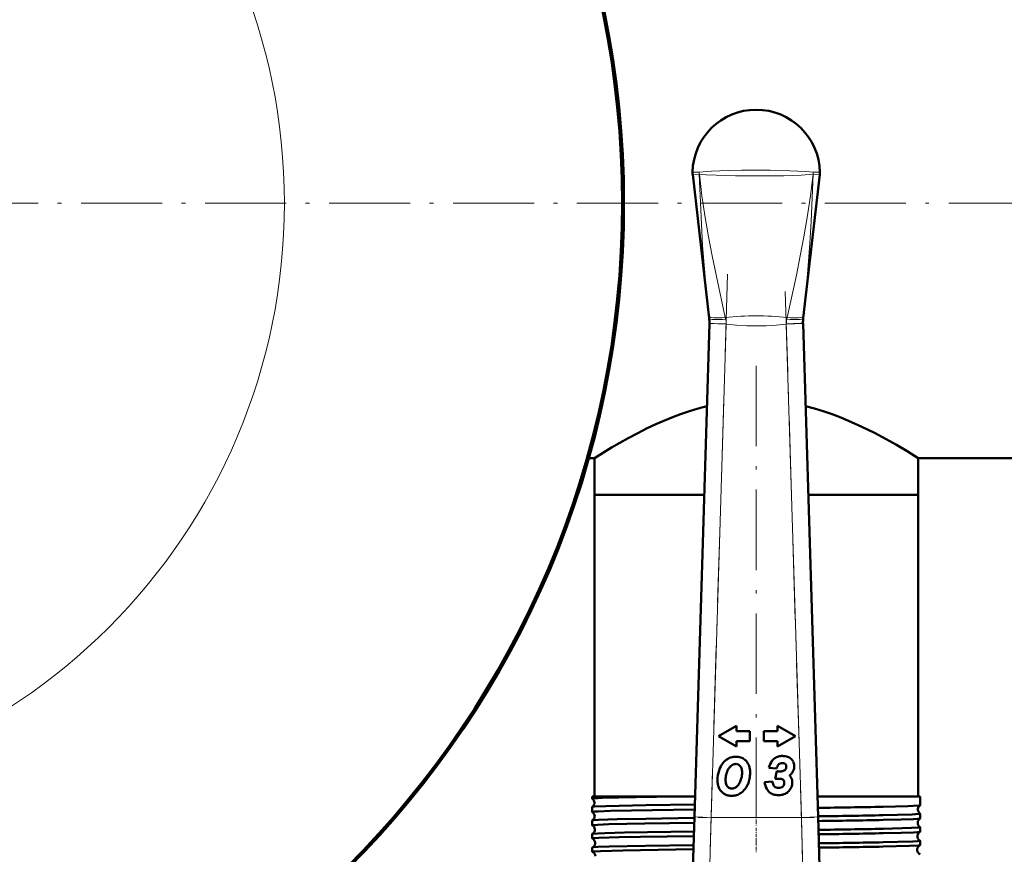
# Model space of a CAD drawing. Extents: x -1438 to 1837, y -1701 to 699.
# Tile 30 of 90: x 187 to 334, y -852 to -727. Entities that reach past the tile are written whole.
import ezdxf

# ---------------------------------------------------------------- set-up
doc = ezdxf.new("R2010")
doc.units = 0
doc.linetypes.add('DASHDOT', pattern=[18.5, 12, -3, 0.5, -3])

msp = doc.modelspace()

# ---------------------------------------------------------------- linework, layer by layer
at = {"color": 7, "lineweight": 50}
for p, q in [((287.31, -750.29), (289.78, -771.77)), ((306.27, -750.29), (303.8, -771.77)), ((287.56, -846.2), (289.81, -772.57)), ((289.78, -771.77), (289.78, -771.78)), ((289.81, -772.57), (289.81, -772.49)), ((303.77, -772.49), (303.78, -772.57)), ((303.78, -772.57), (306.03, -846.2)), ((303.8, -771.78), (303.8, -771.77)), ((271.8, -792.64), (272.64, -792.64)), ((272.64, -792.64), (272.64, -798.14)), ((320.94, -792.64), (416.79, -792.64)), ((320.94, -792.64), (320.94, -798.14)), ((272.64, -798.14), (289.03, -798.14)), ((272.64, -798.14), (272.64, -843.14)), ((272.64, -798.14), (289.03, -798.14)), ((304.56, -798.14), (315.51, -798.14)), ((304.56, -798.14), (320.94, -798.14)), ((315.51, -798.14), (320.94, -798.14)), ((320.94, -798.14), (320.94, -843.14)), ((293.83, -832.58), (291.14, -834.13)), ((293.83, -833.4), (293.83, -832.58)), ((299.95, -832.58), (299.95, -833.4)), ((302.64, -834.13), (299.95, -832.58)), ((291.14, -834.13), (293.83, -835.69)), ((295.83, -833.4), (293.83, -833.4)), ((295.83, -834.87), (295.83, -833.4)), ((299.95, -833.4), (297.95, -833.4)), ((297.95, -833.4), (297.95, -834.87)), ((299.95, -835.69), (302.64, -834.13)), ((293.83, -834.87), (295.83, -834.87)), ((293.83, -835.69), (293.83, -834.87)), ((297.95, -834.87), (299.95, -834.87)), ((299.95, -834.87), (299.95, -835.69)), ((298.68, -838.84), (299.83, -838.98)), ((301.14, -838.28), (301.17, -838.31)), ((299.87, -839.37), (299.64, -840.49)), ((300.23, -839.4), (300.13, -839.4)), ((299.21, -840.89), (298.05, -840.98)), ((300.98, -841.09), (300.98, -841.14)), ((272.33, -843.14), (285.06, -843.14)), ((272.33, -843.14), (272.33, -843.47)), ((285.06, -843.14), (287.65, -843.14)), ((305.93, -843.14), (315.74, -843.14)), ((315.74, -843.14), (321.25, -843.14)), ((321.25, -843.14), (321.25, -844.46)), ((272.33, -843.47), (272.34, -843.48)), ((272.34, -844.7), (272.33, -844.7)), ((272.33, -844.7), (272.33, -845.45)), ((321.25, -844.46), (321.25, -844.47)), ((287.07, -862.11), (287.56, -846.2)), ((306.03, -846.2), (306.51, -862.11)), ((321.25, -845.71), (321.25, -845.71)), ((321.25, -845.71), (321.25, -846.44)), ((272.33, -846.73), (272.33, -847.43)), ((272.33, -848.75), (272.33, -849.41)), ((321.25, -847.74), (321.25, -848.42)), ((321.25, -849.76), (321.25, -850.4)), ((272.33, -850.76), (272.33, -851.4))]:
    msp.add_line(p, q, dxfattribs=at)
at = {"color": 7, "lineweight": 18}
for p, q in [((288.32, -750.27), (288.31, -750.27)), ((305.27, -750.27), (305.27, -750.27)), ((289.78, -771.78), (289.74, -771.43)), ((292.31, -772.64), (289.81, -772.57)), ((292.31, -772.64), (290.06, -846.28)), ((292.17, -771.64), (292.22, -771.88)), ((292.3, -772.59), (292.31, -772.64)), ((301.28, -772.64), (303.78, -772.57)), ((301.28, -772.64), (301.28, -772.59)), ((303.53, -846.28), (301.28, -772.64)), ((301.36, -771.88), (301.41, -771.64)), ((303.84, -771.43), (303.8, -771.78)), ((287.56, -846.2), (290.06, -846.28)), ((303.53, -846.28), (306.03, -846.2)), ((290.06, -846.28), (289.57, -863.96)), ((290.06, -846.28), (303.53, -846.28)), ((304.01, -863.96), (303.53, -846.28))]:
    msp.add_line(p, q, dxfattribs=at)
at = {"color": 7, "linetype": 'DASHDOT', "lineweight": 18}
for p, q in [((-229.45, -754.59), (491.9, -754.59)), ((319.14, -754.59), (-45.56, -754.59)), ((292.53, -765.19), (289.83, -853.74)), ((303.75, -853.74), (301.05, -765.19)), ((296.79, -778.84), (296.79, -851.51))]:
    msp.add_line(p, q, dxfattribs=at)
at = {"color": 7, "linetype": 'DASHDOT', "lineweight": 18, "ltscale": 0.045029}
msp.add_line((296.79, -845.78), (296.79, -847.59), dxfattribs=at)
at = {"color": 7, "linetype": 'DASHDOT', "lineweight": 18, "ltscale": 0.433284}
msp.add_line((305.46, -846.28), (288.13, -846.28), dxfattribs=at)
at = {"color": 7, "linetype": 'DASHDOT', "lineweight": 18, "ltscale": 0.043887}
msp.add_line((296.79, -847.81), (296.79, -849.57), dxfattribs=at)
at = {"color": 7, "linetype": 'DASHDOT', "lineweight": 18, "ltscale": 0.042889}
msp.add_line((296.79, -849.83), (296.79, -851.55), dxfattribs=at)
at = {"color": 7, "lineweight": 18}
for points in [[(287.29, -749.96), (287.29, -749.95), (287.31, -749.95), (287.41, -749.95), (288.3, -749.98)], [(288.3, -750.27), (287.35, -750.29), (287.31, -750.29), (287.31, -750.29), (287.31, -750.29)], [(288.3, -749.98), (290.11, -749.82), (292.63, -749.71), (294.59, -749.66), (296.79, -749.65)], [(289.74, -771.43), (289.22, -766.17), (288.8, -760.89), (288.51, -755.58), (288.3, -750.27)], [(296.79, -750.53), (293.69, -750.51), (290.84, -750.43), (289.34, -750.35), (288.31, -750.27)], [(288.32, -750.27), (288.7, -753.5), (289.18, -756.72), (289.67, -759.59), (290.21, -762.45), (290.8, -765.3), (292.17, -771.64)], [(296.79, -749.65), (298.88, -749.66), (301.82, -749.74), (304.2, -749.87), (305.28, -749.98)], [(305.27, -750.27), (303.52, -750.4), (300.93, -750.49), (297.2, -750.53), (296.79, -750.53)], [(301.41, -771.64), (302.78, -765.31), (303.37, -762.46), (303.91, -759.6), (304.4, -756.74), (304.88, -753.5), (305.27, -750.27)], [(305.28, -750.27), (305.15, -753.8), (304.99, -757.34), (304.8, -760.63), (304.56, -763.91), (304.23, -767.68), (303.84, -771.43)], [(305.28, -749.98), (306.26, -749.95), (306.29, -749.95), (306.29, -749.95), (306.29, -749.95)], [(306.27, -750.29), (306.27, -750.29), (306.26, -750.29), (306.15, -750.29), (305.28, -750.27)], [(292.3, -772.59), (290.53, -772.53), (289.83, -772.49), (289.81, -772.49), (289.81, -772.49)], [(301.28, -772.64), (299.77, -772.79), (298.26, -772.88), (296.83, -772.91), (295.39, -772.88), (293.85, -772.79), (292.31, -772.64)], [(303.77, -772.49), (303.77, -772.49), (303.77, -772.49), (303.74, -772.49), (303.44, -772.51), (301.28, -772.59)]]:
    msp.add_lwpolyline(points, dxfattribs=at)
at = {"color": 7, "lineweight": 50}
for points in [[(272.64, -792.64), (275.19, -791.07), (277.67, -789.66), (279.13, -788.89), (280.43, -788.23), (281.82, -787.58), (284.2, -786.57), (285.49, -786.08), (286.83, -785.63), (288.12, -785.24), (289.43, -784.9)], [(304.15, -784.9), (305.49, -785.25), (306.8, -785.65), (308.14, -786.1), (309.44, -786.59), (311.03, -787.26), (312.55, -787.95), (314.45, -788.88), (316.18, -789.8), (317.7, -790.67), (319.3, -791.62), (320.94, -792.64)], [(285.06, -843.14), (278.83, -843.24), (273.81, -843.36), (272.58, -843.43), (272.36, -843.46), (272.34, -843.46), (272.33, -843.47), (272.33, -843.47), (272.33, -843.47)], [(287.61, -844.32), (280.33, -844.43), (274.33, -844.57), (272.61, -844.65), (272.38, -844.68), (272.35, -844.69), (272.34, -844.7)], [(321.25, -844.47), (321.24, -844.47), (321.21, -844.48), (321.04, -844.5), (319.43, -844.58), (315.74, -844.68)], [(287.59, -845.08), (278.19, -845.23), (275.03, -845.3), (273.19, -845.37), (272.64, -845.4), (272.37, -845.43), (272.34, -845.44), (272.34, -845.44), (272.33, -845.45), (272.33, -845.45)], [(321.25, -845.71), (321.25, -845.72), (321.25, -845.72), (321.24, -845.72), (321.23, -845.73), (321.08, -845.75), (320.05, -845.82), (315.74, -845.94)], [(287.53, -847.06), (280.19, -847.17), (274.78, -847.29), (273.12, -847.35), (272.42, -847.4), (272.34, -847.42), (272.33, -847.42), (272.33, -847.43), (272.33, -847.43)], [(287.55, -846.35), (280.31, -846.46), (276.04, -846.55), (273.25, -846.64), (272.53, -846.68), (272.37, -846.71), (272.34, -846.72)], [(321.24, -846.45), (321.23, -846.45), (321.18, -846.46), (320.86, -846.49), (320.28, -846.53), (318.42, -846.59), (315.74, -846.65)], [(287.47, -849.04), (279.53, -849.16), (276.34, -849.23), (273.32, -849.32), (272.61, -849.36), (272.36, -849.39), (272.34, -849.4), (272.34, -849.41), (272.33, -849.41), (272.33, -849.41)], [(287.49, -848.37), (277.13, -848.54), (274.18, -848.62), (273.18, -848.66), (272.46, -848.71), (272.36, -848.73), (272.34, -848.74)], [(321.25, -847.74), (321.25, -847.74), (321.25, -847.74), (321.25, -847.74), (321.23, -847.75), (321.1, -847.77), (319.98, -847.84), (315.74, -847.96)], [(321.24, -848.43), (321.23, -848.43), (321.18, -848.44), (320.85, -848.48), (320.27, -848.51), (318.42, -848.57), (315.74, -848.64)], [(287.43, -850.39), (280.25, -850.5), (274.85, -850.62), (273.17, -850.68), (272.45, -850.73), (272.36, -850.75), (272.34, -850.76)], [(321.25, -849.76), (321.25, -849.76), (321.25, -849.76), (321.25, -849.76), (321.24, -849.77), (321.21, -849.77), (320.86, -849.81), (320.18, -849.85), (317.93, -849.92), (315.74, -849.98)], [(321.24, -850.41), (321.2, -850.42), (321.01, -850.45), (319.68, -850.52), (315.74, -850.62)], [(287.41, -851.02), (276.87, -851.2), (273.57, -851.29), (272.65, -851.34), (272.42, -851.37), (272.34, -851.39), (272.33, -851.39), (272.33, -851.39), (272.33, -851.4)]]:
    msp.add_lwpolyline(points, dxfattribs=at)
msp.add_circle((136.79, -754.59), 140, dxfattribs=at)
at = {"color": 7, "lineweight": 18}
msp.add_circle((136.79, -754.59), 89.6, dxfattribs=at)
at = {"color": 7, "lineweight": 50}
for centre, radius, start, end in [((136.79, -754.59), 140.27, 270, 90), ((296.79, -750.14), 9.5, 90, 178.9168), ((296.79, -750.14), 9.5, 1.0875, 89.9999), ((289.79, -750), 2.5, 178.92, 186.5601), ((303.76, -750), 2.53, 353.4796, 1.0425), ((284.77, -772.34), 5.04, 358.2598, 6.283), ((308.81, -772.34), 5.04, 173.717, 181.7402), ((293.69, -839.47), 2.26, 102.7073, 122.3254), ((293.75, -839.71), 2.5, 96.047, 102.7073), ((293.79, -840.13), 2.93, 89.924, 96.047), ((293.79, -839.49), 2.29, 72.3526, 89.924), ((293.94, -839.03), 1.81, 52.3065, 72.3526), ((300.5, -838.8), 1.67, 114.6255, 124.7057), ((300.61, -839.02), 1.91, 105.2979, 114.6255), ((300.67, -839.25), 2.15, 97.0645, 105.2979), ((300.75, -839.95), 2.86, 90.021, 97.0645), ((300.75, -839.77), 2.67, 81.8925, 90.021), ((300.87, -838.99), 1.88, 72.0423, 81.8925), ((300.94, -838.76), 1.64, 60.6248, 72.0423), ((301.04, -838.58), 1.44, 48.3036, 60.6248), ((294.62, -840.33), 3.53, 140.9519, 162.0791), ((293.84, -839.69), 2.53, 122.3254, 140.9519), ((294.52, -840.19), 2.2, 135.8813, 146.6467), ((293.91, -839.6), 1.35, 122.4893, 135.8813), ((293.77, -839.38), 1.09, 114.3724, 122.4893), ((293.74, -839.31), 1.02, 106.0127, 114.3724), ((293.74, -839.32), 1.03, 97.756, 106.0127), ((293.76, -839.46), 1.17, 89.924, 97.756), ((293.76, -839.26), 0.972, 83.8593, 89.924), ((293.78, -839.11), 0.825, 77.3748, 83.8593), ((293.79, -839.03), 0.742, 57.4405, 77.3748), ((293.68, -839.22), 0.96, 39.4887, 57.4405), ((293.65, -839.24), 0.996, 16.3019, 39.4887), ((293.87, -839.12), 1.91, 46.7792, 52.3065), ((293.76, -839.24), 2.08, 41.5011, 46.7792), ((293.79, -839.21), 2.04, 18.1127, 41.5011), ((292.67, -839.58), 3.22, 0, 18.1127), ((302.2, -839.87), 3.67, 146.3342, 163.6082), ((300.43, -838.69), 1.53, 124.7057, 146.3342), ((302.14, -839.72), 2.43, 145.8259, 162.3443), ((300.37, -838.52), 0.289, 115.7376, 145.8259), ((300.7, -839.2), 1.05, 109.5545, 115.7376), ((300.67, -839.11), 0.95, 103.1029, 109.5545), ((300.66, -839.09), 0.929, 96.5352, 103.1029), ((300.67, -839.11), 0.948, 90.021, 96.5352), ((300.67, -839.59), 1.43, 82.8787, 90.021), ((300.75, -838.95), 0.785, 73.6908, 82.8787), ((300.8, -838.75), 0.577, 62.1451, 73.6908), ((300.91, -838.55), 0.357, 49.1441, 62.1451), ((300.92, -838.54), 0.332, 18.3964, 42.5937), ((300.51, -838.67), 0.77, 0.021, 18.3964), ((300.55, -838.71), 0.73, 344.8128, 352.9701), ((300.23, -838.67), 1.04, 352.9701, 360), ((301.09, -838.52), 1.36, 25.2295, 48.3036), ((300.95, -838.59), 1.51, 3.5317, 25.2295), ((300.56, -838.61), 1.91, 344.995, 1.7265), ((300.67, -838.61), 1.8, 1.7475, 3.5317), ((295.93, -840.75), 4.91, 162.0791, 179.924), ((295.08, -840.66), 2.86, 172.5105, 179.924), ((297.27, -840.95), 5.07, 166.8649, 172.5105), ((295.19, -840.47), 2.93, 157.419, 166.8649), ((294.52, -840.19), 2.21, 146.6467, 157.419), ((291.04, -839.45), 3.67, 344.062, 351.515), ((292.51, -839.57), 2.18, 360, 16.3019), ((291.87, -839.57), 2.82, 351.515, 359.924), ((291.13, -839.57), 4.75, 348.7848, 359.924), ((300.24, -837.38), 2.02, 259.4174, 265.8514), ((300.23, -837.49), 1.91, 265.8514, 267.1369), ((300.23, -836.66), 2.75, 270.0719, 276.0854), ((300.35, -837.84), 1.56, 276.0854, 283.9438), ((300.45, -838.23), 1.15, 283.9438, 294.0681), ((300.64, -838.66), 0.676, 294.0681, 306.6588), ((300.72, -838.77), 0.543, 306.6588, 325.9473), ((300.69, -838.75), 0.577, 325.9473, 344.8128), ((300.58, -838.25), 2.09, 304.4207, 310.4133), ((300.61, -841.1), 1.61, 36.8441, 44.3269), ((300.81, -840.95), 1.36, 16.8187, 36.8441), ((300.96, -838.7), 1.5, 310.4133, 327.4215), ((301, -838.73), 1.45, 327.4215, 344.995), ((294.09, -840.75), 3.07, 180, 192.1342), ((293.32, -840.92), 2.28, 192.1342, 206.4763), ((294.56, -840.66), 2.34, 180, 195.9233), ((293.21, -841.05), 0.929, 195.9233, 238.2264), ((293.13, -840.87), 1.09, 294.3941, 306.5931), ((292.88, -840.53), 1.52, 306.5931, 317.1586), ((292.49, -840.17), 2.05, 317.1586, 325.2851), ((292.28, -840.02), 2.3, 325.2851, 332.9844), ((291.71, -839.73), 2.94, 332.9844, 339.1418), ((291.32, -839.58), 3.36, 339.1418, 344.9445), ((292.53, -840.04), 3.27, 321.6261, 336.8653), ((291.7, -839.69), 4.18, 336.8653, 348.7848), ((300.8, -840.72), 2.76, 185.4221, 207.9918), ((300.67, -840.79), 1.46, 183.6997, 206.6644), ((300.01, -841.12), 0.727, 206.6644, 228.0024), ((299.98, -841.16), 0.675, 228.0024, 251.5916), ((299.89, -848.93), 8.44, 88.3873, 91.6778), ((300.15, -840.64), 1.23, 251.5916, 270.021), ((300, -845.08), 4.6, 86.194, 88.3873), ((300.09, -843.69), 3.2, 83.1053, 86.194), ((300.2, -841.01), 0.845, 279.3049, 289.9406), ((300.32, -841.82), 1.31, 78.469, 83.1053), ((300.23, -841.08), 0.768, 289.9406, 301.3906), ((300.49, -841), 0.479, 58.618, 78.469), ((300.23, -841.08), 0.774, 301.3906, 312.8032), ((300.47, -841.02), 0.507, 39.1737, 58.618), ((300.3, -841.16), 0.664, 312.8032, 335.9154), ((300.54, -840.97), 0.418, 16.9753, 39.1737), ((300.18, -841.11), 0.795, 335.9154, 357.275), ((300.12, -841.1), 0.854, 0.163, 16.9753), ((300.14, -840.97), 2.05, 317.4422, 338.2315), ((300.29, -841.03), 1.88, 338.2315, 360), ((300.69, -840.99), 1.48, 7.9721, 16.8187), ((300.39, -841.03), 1.79, 0.021, 7.9721), ((293.05, -841.05), 1.99, 206.4763, 223.0363), ((293, -841.1), 1.91, 223.0363, 239.9657), ((293.11, -840.91), 2.13, 239.9657, 247.6508), ((293.1, -840.93), 2.11, 247.6508, 255.3803), ((293.11, -840.88), 2.17, 255.3803, 262.8807), ((293.12, -841.19), 0.762, 238.2264, 257.9682), ((293.15, -840.61), 2.43, 262.8804, 269.9237), ((293.14, -841.09), 0.862, 257.9682, 264.1567), ((293.15, -840.93), 1.02, 264.1567, 269.924), ((293.15, -840.71), 2.33, 269.924, 278.8623), ((293.15, -841.01), 0.947, 269.924, 276.3311), ((293.15, -840.97), 0.985, 276.3311, 282.6353), ((293.14, -840.92), 1.03, 282.6353, 288.6933), ((293.09, -840.77), 1.19, 288.6933, 294.3941), ((293.15, -840.71), 2.33, 278.8623, 287.7982), ((293.11, -840.61), 2.44, 287.7982, 296.3172), ((292.92, -840.22), 2.88, 296.3172, 304.1102), ((293.11, -840.5), 2.53, 304.1102, 321.6261), ((299.81, -841.25), 1.64, 207.9918, 232.1297), ((299.82, -841.23), 1.67, 232.1297, 253.5785), ((300.11, -840.25), 2.69, 253.5785, 270.021), ((300.11, -839.6), 3.34, 270.021, 272.1494), ((300.15, -840.69), 1.17, 270.021, 279.3049), ((300.12, -839.96), 2.98, 272.1494, 274.4101), ((300.17, -840.6), 2.34, 274.4101, 293.6304), ((300.47, -841.27), 1.6, 293.6304, 317.4422), ((271.91, -844.09), 0.743, 3.7214, 55.0316), ((271.91, -844.09), 0.744, 305.0164, 3.833), ((285.12, 764.05), 1609.02, 270.74303, 271.09068), ((321.65, -845.09), 0.742, 123.375, 172.8545), ((272.34, -845.45), 0.00906, 192.2529, 248.0265), ((271.95, -846.09), 0.743, 3.7187, 58.1576), ((271.94, -846.09), 0.743, 301.8709, 3.8615), ((285.13, 726.06), 1572.3, 270.76132, 271.11569), ((321.66, -845.09), 0.744, 172.7338, 236.57), ((272.34, -846.73), 0.00945, 112.0189, 167.7772), ((272.34, -847.43), 0.0106, 195.3321, 252.4338), ((271.98, -848.09), 0.742, 3.6938, 61.1753), ((285.17, 756.46), 1603.4, 270.74579, 271.09249), ((321.62, -847.09), 0.742, 120.3006, 172.87), ((321.62, -847.09), 0.743, 172.7121, 239.6357), ((321.24, -846.44), 0.0098, 289.8066, 346.2686), ((272.34, -848.75), 0.011, 107.7801, 164.8173), ((271.98, -848.09), 0.742, 298.8606, 3.8746), ((285.3, 715.25), 1563.51, 270.76158, 271.11567), ((285.29, 745.14), 1594.06, 270.74828, 271.09484), ((321.58, -849.09), 0.743, 172.6969, 242.572), ((321.58, -849.09), 0.741, 117.3526, 172.8988), ((321.24, -847.74), 0.0102, 13.6686, 70.1709), ((321.24, -848.42), 0.0116, 285.5576, 342.9629), ((272.34, -849.41), 0.0127, 198.7319, 256.3304), ((272.02, -850.09), 0.741, 3.6634, 64.0841), ((272.02, -850.09), 0.742, 295.9765, 3.8979), ((285.38, 711.16), 1561.43, 270.76216, 271.11447), ((285.46, 730.98), 1581.89, 270.74999, 271.09702), ((321.55, -851.08), 0.74, 114.5024, 172.9409), ((321.24, -849.76), 0.0119, 16.8948, 74.3208), ((321.24, -850.4), 0.0142, 281.5103, 339.0664), ((272.34, -850.77), 0.0132, 103.6255, 161.0246), ((272.35, -851.39), 0.0158, 202.882, 260.3359), ((272.05, -852.08), 0.74, 3.6304, 66.8494), ((321.55, -851.09), 0.742, 172.6733, 245.3932), ((321.24, -851.78), 0.0145, 20.782, 78.3328)]:
    msp.add_arc(centre, radius, start, end, dxfattribs=at)
at = {"color": 7, "lineweight": 18}
for centre, radius, start, end in [((291.09, -750.05), 2.79, 178.6725, 184.495), ((291.09, -749.95), 2.8, 180.6934, 186.5398), ((302.49, -749.95), 2.8, 353.4602, 359.3066), ((302.5, -750.05), 2.79, 355.505, 1.3275), ((296.79, -814.79), 43.39, 83.889, 96.111), ((288.86, -772.62), 3.45, 0.5645, 12.4507), ((304.73, -772.62), 3.45, 167.5497, 179.4352)]:
    msp.add_arc(centre, radius, start, end, dxfattribs=at)
for centre, major_axis, ratio, start_param, end_param in [((292.23, -771.15), (2.49, 0.27), 0.191483, 3.147796, 4.669262), ((292.27, -771.51), (2.48, 0.27), 0.146033, 3.144533, 4.67951), ((301.32, -771.51), (2.48, -0.27), 0.146033, 4.745268, 6.280245), ((301.35, -771.15), (2.49, -0.27), 0.191483, 4.755516, 6.276982)]:
    msp.add_ellipse(centre, major_axis=major_axis, ratio=ratio, start_param=start_param, end_param=end_param, dxfattribs=at)

doc.saveas('drawing.dxf')
